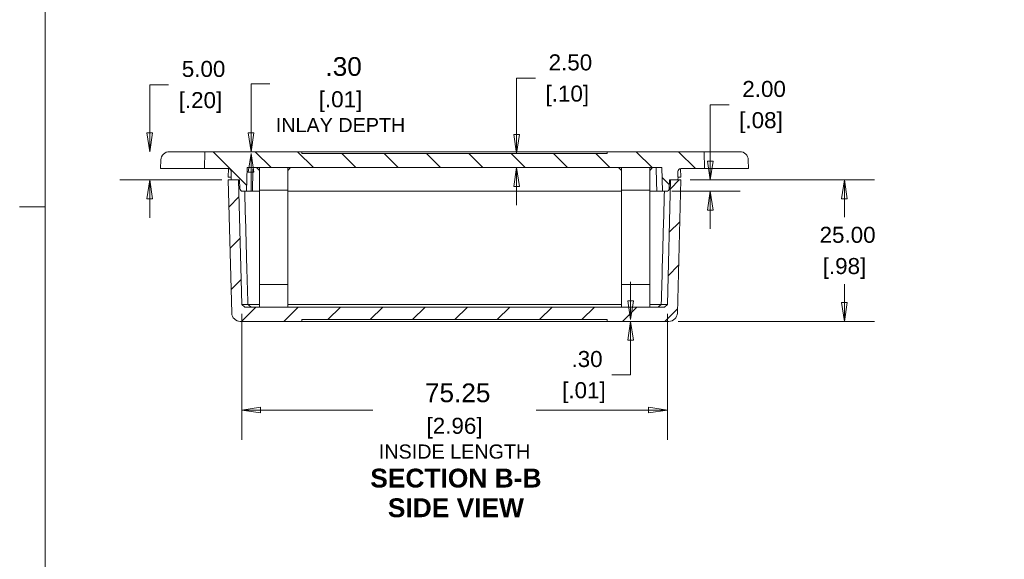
# Model space of a CAD drawing. Header units: millimetres. Extents: x 8 to 457, y 8 to 352.
# Tile 2 of 6: x 8 to 182, y 118 to 213. Entities that reach past the tile are written whole.
import ezdxf

# ---------------------------------------------------------------- set-up
doc = ezdxf.new("R2010")
doc.units = ezdxf.units.MM
doc.header["$LTSCALE"] = 1.666667
for name, color, linetype, lineweight in [('Dimension (ANSI)', 7, 'Continuous', 9), ('Hatch (ANSI)', 7, 'Continuous', 9), ('Sketch Geometry (ANSI)', 7, 'Continuous', 9), ('Symbol (ANSI)', 7, 'Continuous', 9), ('Visible (ANSI)', 7, 'Continuous', 9)]:
    doc.layers.add(name, color=color, linetype=linetype, lineweight=lineweight)
doc.styles.add('Label Text (ANSI)', font='arialbd.ttf')
doc.styles.add('Note Text (ANSI)', font='arial.ttf')
doc.dimstyles.new('Default - mm_inch (ANSI)', dxfattribs={"dimscale": 1.666667, "dimtxt": 1.7, "dimasz": 2, "dimexe": 3.175, "dimexo": 1, "dimgap": 0.8, "dimtad": 0, "dimtih": 1, "dimtoh": 1, "dimrnd": 1e-08, "dimzin": 4, "dimdsep": 46, "dimtxsty": 'Note Text (ANSI)', "dimblk": 'Filled-1', "dimcen": 0.09, "dimdle": 10, "dimclrd": 256, "dimclre": 256, "dimclrt": 256, "dimadec": 1, "dimazin": 0, "dimtfac": 1.176471, "dimtofl": 0, "dimtmove": 0, "dimatfit": 3, "dimfxl": 0, "dimtolj": 1, "dimtzin": 0, "dimlwd": -1, "dimlwe": -1, "dimarcsym": 0})

# ---------------------------------------------------------------- blocks, each defined once
blk = doc.blocks.new('Borders Default Border')
at = {"layer": 'Sketch Geometry (ANSI)'}
blk.add_line((7.62, 107.95), (4.9, 107.95), dxfattribs=at)
at = {"layer": 'Sketch Geometry (ANSI)', "flags": 128}
blk.add_lwpolyline([(7.62, 7.62), (7.62, 208.28), (271.78, 208.28), (271.78, 7.62), (7.62, 7.62)], dxfattribs=at)
blk = doc.blocks.new('Filled-1')
at = {"color": 0}
for p, q in [((0, 0), (-1, 0.15)), ((-1, 0.15), (-1, -0.15)), ((-1, 0), (0, 0)), ((-1, -0.15), (0, 0))]:
    blk.add_line(p, q, dxfattribs=at)
at = {"color": 0, "flags": 128}
blk.add_lwpolyline([(-1, -0.15), (0, 0), (-1, 0.15), (-1, -0.15)], dxfattribs=at)
at = {"color": 0}
blk.add_solid([(-1, -0.15), (0, 0), (-1, 0.15), (-1, -0.15)], dxfattribs=at)
blk = doc.blocks.new('*D12')
at = {"layer": 'Defpoints', "color": 0, "transparency": 16777216}
for p in [(49.08, 189.35), (58.05, 189.65), (58.05, 189.35)]:
    blk.add_point(p, dxfattribs=at)
at = {"layer": 'Dimension (ANSI)', "transparency": 16777216}
for p, q in [((49.08, 192.98), (49.08, 201.67)), ((49.08, 201.67), (52.41, 201.67)), ((49.08, 186.02), (49.08, 182.68))]:
    blk.add_line(p, q, dxfattribs=at)
at = {"layer": 'Dimension (ANSI)', "transparency": 16777216, "xscale": 3.333333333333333, "yscale": 3.333333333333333, "zscale": 3.333333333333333}
for p, rotation in [((49.08, 189.65), 270), ((49.08, 189.35), 90)]:
    blk.add_blockref('Filled-1', p, dxfattribs=dict(at, rotation=rotation))
at = {"layer": 'Dimension (ANSI)', "transparency": 16777216, "char_height": 2.8333, "attachment_point": 5, "style": 'Note Text (ANSI)'}
for s, insert in [('\\A1; \\fArial|b0|i0;\\H3.3121;.30', (64.89, 204.69)), ('\\A1;[.01]{\\P\\fArial|b0|i0;\\H2.5000;INLAY DEPTH}', (64.89, 196.72))]:
    blk.add_mtext(s, dxfattribs=dict(at, insert=insert))
blk = doc.blocks.new('*D14')
at = {"layer": 'Defpoints', "color": 0, "transparency": 16777216}
for p in [(125.05, 184.65), (121.82, 182.65), (130.24, 182.65)]:
    blk.add_point(p, dxfattribs=at)
at = {"layer": 'Dimension (ANSI)', "transparency": 16777216}
for p, q in [((130.24, 187.98), (130.24, 197.94)), ((130.24, 197.94), (133.58, 197.94)), ((126.72, 184.65), (135.54, 184.65)), ((123.48, 182.65), (135.54, 182.65)), ((130.24, 179.32), (130.24, 175.98))]:
    blk.add_line(p, q, dxfattribs=at)
at = {"layer": 'Dimension (ANSI)', "transparency": 16777216, "xscale": 3.333333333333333, "yscale": 3.333333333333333, "zscale": 3.333333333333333}
for p, rotation in [((130.24, 184.65), 270), ((130.24, 182.65), 90)]:
    blk.add_blockref('Filled-1', p, dxfattribs=dict(at, rotation=rotation))
at = {"layer": 'Dimension (ANSI)', "transparency": 16777216, "char_height": 2.833, "attachment_point": 5, "style": 'Note Text (ANSI)'}
for s, insert in [('\\A1; 2.00', (139.22, 200.72)), ('\\A1;[.08]', (139.22, 194.79))]:
    blk.add_mtext(s, dxfattribs=dict(at, insert=insert))
blk = doc.blocks.new('*D15')
at = {"layer": 'Defpoints', "color": 0, "transparency": 16777216}
for p in [(125.05, 184.65), (122.94, 159.65), (153.98, 159.65)]:
    blk.add_point(p, dxfattribs=at)
at = {"layer": 'Dimension (ANSI)', "transparency": 16777216}
for p, q in [((126.72, 184.65), (159.28, 184.65)), ((153.98, 181.32), (153.98, 178.08)), ((153.98, 162.98), (153.98, 166.22)), ((124.6, 159.65), (159.28, 159.65))]:
    blk.add_line(p, q, dxfattribs=at)
at = {"layer": 'Dimension (ANSI)', "transparency": 16777216, "xscale": 3.333333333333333, "yscale": 3.333333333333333, "zscale": 3.333333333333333}
for p, rotation in [((153.98, 184.65), 90), ((153.98, 159.65), 270)]:
    blk.add_blockref('Filled-1', p, dxfattribs=dict(at, rotation=rotation))
at = {"layer": 'Dimension (ANSI)', "transparency": 16777216, "char_height": 2.833, "attachment_point": 5, "style": 'Note Text (ANSI)'}
for s, insert in [('\\A1; 25.00', (153.98, 174.93)), ('\\A1;[.98]', (153.98, 169))]:
    blk.add_mtext(s, dxfattribs=dict(at, insert=insert))
blk = doc.blocks.new('*D16')
at = {"layer": 'Defpoints', "color": 0, "transparency": 16777216}
for p in [(31.16, 189.65), (40.92, 189.65), (45.56, 184.65)]:
    blk.add_point(p, dxfattribs=at)
at = {"layer": 'Dimension (ANSI)', "transparency": 16777216}
for p, q in [((31.16, 192.98), (31.16, 201.48)), ((31.16, 201.48), (34.49, 201.48)), ((43.9, 184.65), (25.87, 184.65)), ((31.16, 181.32), (31.16, 177.98))]:
    blk.add_line(p, q, dxfattribs=at)
at = {"layer": 'Dimension (ANSI)', "transparency": 16777216, "xscale": 3.333333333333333, "yscale": 3.333333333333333, "zscale": 3.333333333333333}
for p, rotation in [((31.16, 189.65), 270), ((31.16, 184.65), 90)]:
    blk.add_blockref('Filled-1', p, dxfattribs=dict(at, rotation=rotation))
at = {"layer": 'Dimension (ANSI)', "transparency": 16777216, "char_height": 2.833, "attachment_point": 5, "style": 'Note Text (ANSI)'}
for s, insert in [('\\A1; 5.00', (40.13, 204.26)), ('\\A1;[.20]', (40.13, 198.34))]:
    blk.add_mtext(s, dxfattribs=dict(at, insert=insert))
blk = doc.blocks.new('*D24')
at = {"layer": 'Defpoints', "color": 0, "transparency": 16777216}
for p in [(112.05, 159.95), (112.05, 159.65), (116.17, 159.95)]:
    blk.add_point(p, dxfattribs=at)
at = {"layer": 'Dimension (ANSI)', "transparency": 16777216}
for p, q in [((116.17, 163.28), (116.17, 166.62)), ((116.17, 156.32), (116.17, 150.19)), ((116.17, 150.19), (112.84, 150.19))]:
    blk.add_line(p, q, dxfattribs=at)
at = {"layer": 'Dimension (ANSI)', "transparency": 16777216, "xscale": 3.333333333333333, "yscale": 3.333333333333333, "zscale": 3.333333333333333}
for p, rotation in [((116.17, 159.95), 270), ((116.17, 159.65), 90)]:
    blk.add_blockref('Filled-1', p, dxfattribs=dict(at, rotation=rotation))
at = {"layer": 'Dimension (ANSI)', "transparency": 16777216, "char_height": 2.833, "attachment_point": 5, "style": 'Note Text (ANSI)'}
for s, insert in [('\\A1; .30', (107.92, 152.97)), ('\\A1;[.01]', (107.92, 147.04))]:
    blk.add_mtext(s, dxfattribs=dict(at, insert=insert))
blk = doc.blocks.new('*D25')
at = {"layer": 'Defpoints', "color": 0, "transparency": 16777216}
for p in [(47.43, 162.65), (122.67, 162.65), (47.43, 143.96)]:
    blk.add_point(p, dxfattribs=at)
at = {"layer": 'Dimension (ANSI)', "transparency": 16777216}
for p, q in [((47.43, 160.98), (47.43, 138.67)), ((122.67, 160.98), (122.67, 138.67)), ((50.76, 143.96), (70.63, 143.96)), ((119.34, 143.96), (99.47, 143.96))]:
    blk.add_line(p, q, dxfattribs=at)
at = {"layer": 'Dimension (ANSI)', "transparency": 16777216, "xscale": 3.333333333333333, "yscale": 3.333333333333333, "zscale": 3.333333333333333, "rotation": 180}
blk.add_blockref('Filled-1', (47.43, 143.96), dxfattribs=at)
at = {"layer": 'Dimension (ANSI)', "transparency": 16777216, "xscale": 3.333333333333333, "yscale": 3.333333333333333, "zscale": 3.333333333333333}
blk.add_blockref('Filled-1', (122.67, 143.96), dxfattribs=at)
at = {"layer": 'Dimension (ANSI)', "transparency": 16777216, "char_height": 2.8333, "attachment_point": 5, "style": 'Note Text (ANSI)'}
for s, insert in [('\\A1; \\fArial|b0|i0;\\H3.3121;75.25', (85.05, 146.99)), ('\\A1;[2.96]{\\P\\fArial|b0|i0;\\H2.5000;INSIDE LENGTH}', (85.05, 138.97))]:
    blk.add_mtext(s, dxfattribs=dict(at, insert=insert))
blk = doc.blocks.new('*D38')
at = {"layer": 'Defpoints', "color": 0, "transparency": 16777216}
for p in [(104.98, 189.35), (96.01, 186.85), (104.98, 186.85)]:
    blk.add_point(p, dxfattribs=at)
at = {"layer": 'Dimension (ANSI)', "transparency": 16777216}
for p, q in [((96.01, 192.68), (96.01, 202.64)), ((96.01, 202.64), (99.34, 202.64)), ((96.01, 183.52), (96.01, 180.18))]:
    blk.add_line(p, q, dxfattribs=at)
at = {"layer": 'Dimension (ANSI)', "transparency": 16777216, "xscale": 3.333333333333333, "yscale": 3.333333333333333, "zscale": 3.333333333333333}
for p, rotation in [((96.01, 189.35), 270), ((96.01, 186.85), 90)]:
    blk.add_blockref('Filled-1', p, dxfattribs=dict(at, rotation=rotation))
at = {"layer": 'Dimension (ANSI)', "transparency": 16777216, "char_height": 2.833, "attachment_point": 5, "style": 'Note Text (ANSI)'}
for s, insert in [('\\A1; 2.50', (104.98, 205.42)), ('\\A1;[.10]', (104.98, 199.49))]:
    blk.add_mtext(s, dxfattribs=dict(at, insert=insert))

msp = doc.modelspace()

# ---------------------------------------------------------------- hatches: boundary and pattern name
at = {"layer": 'Hatch (ANSI)'}
h = msp.add_hatch(dxfattribs=at)
h.set_pattern_fill('ANSI31', color=256, scale=42.333333, angle=90.00021, style=0)
h.set_pattern_definition([(135.0002, (0, 0), (-3.74176, -3.74179), [])])
edge = h.paths.add_edge_path()
edge.add_line((112.0517, 189.3498), (58.0517, 189.3498))
edge.add_line((58.0517, 189.3498), (58.0517, 189.6498))
edge.add_line((58.0517, 189.6498), (40.9195, 189.6498))
edge.add_line((40.9195, 189.6498), (40.841, 186.6498))
edge.add_line((40.841, 186.6498), (45.0648, 186.6498))
edge.add_ellipse((45.0648, 186.1498), major_axis=(0, 0.5), ratio=1, start_angle=270, end_angle=360, ccw=False)
edge.add_line((45.5648, 186.1498), (45.5648, 185.1498))
edge.add_line((45.5648, 185.1498), (45.5517, 185.1498))
edge.add_line((45.5517, 185.1498), (45.5648, 184.6498))
edge.add_line((45.5648, 184.6498), (46.8523, 184.6498))
edge.add_line((46.8523, 184.6498), (47.0517, 184.6498))
edge.add_line((47.0517, 184.6498), (47.0913, 183.1368))
edge.add_ellipse((47.5912, 183.1498), major_axis=(-0.4998, -0.0131), ratio=1, start_angle=0, end_angle=88.5)
edge.add_line((47.5912, 182.6498), (48.2874, 182.6498))
edge.add_line((48.2874, 182.6498), (48.3974, 186.8498))
edge.add_line((48.3974, 186.8498), (121.7061, 186.8498))
edge.add_line((121.7061, 186.8498), (121.816, 182.6498))
edge.add_line((121.816, 182.6498), (122.5123, 182.6498))
edge.add_ellipse((122.5123, 183.1498), major_axis=(0, -0.5), ratio=1, start_angle=0, end_angle=88.5)
edge.add_line((123.0121, 183.1368), (123.0517, 184.6498))
edge.add_line((123.0517, 184.6498), (123.2511, 184.6498))
edge.add_line((123.2511, 184.6498), (124.5386, 184.6498))
edge.add_line((124.5386, 184.6498), (124.5517, 185.1498))
edge.add_line((124.5517, 185.1498), (124.5386, 185.1498))
edge.add_line((124.5386, 185.1498), (124.5386, 186.1498))
edge.add_ellipse((125.0386, 186.1498), major_axis=(-0.5, 0), ratio=1, start_angle=270, end_angle=360, ccw=False)
edge.add_line((125.0386, 186.6498), (129.2624, 186.6498))
edge.add_line((129.2624, 186.6498), (129.1839, 189.6498))
edge.add_line((129.1839, 189.6498), (112.0517, 189.6498))
edge.add_line((112.0517, 189.6498), (112.0517, 189.3498))
h = msp.add_hatch(dxfattribs=at)
h.set_pattern_fill('ANSI31', color=256, scale=42.333333, style=0)
h.set_pattern_definition([(45, (0, 0), (-3.74177, 3.74177), [])])
edge = h.paths.add_edge_path()
edge.add_line((112.0517, 159.6498), (122.9358, 159.6498))
edge.add_ellipse((122.9358, 161.1498), major_axis=(0, -1.5), ratio=1, start_angle=0, end_angle=88.5)
edge.add_line((124.4353, 161.1106), (125.0517, 184.6498))
edge.add_line((125.0517, 184.6498), (124.5386, 184.6498))
edge.add_line((124.5386, 184.6498), (123.2511, 184.6498))
edge.add_line((123.2511, 184.6498), (122.675, 162.6497))
edge.add_line((122.675, 162.6497), (122.1483, 162.1498))
edge.add_line((122.1483, 162.1498), (47.9551, 162.1498))
edge.add_line((47.9551, 162.1498), (47.4284, 162.6497))
edge.add_line((47.4284, 162.6497), (46.8523, 184.6498))
edge.add_line((46.8523, 184.6498), (45.5648, 184.6498))
edge.add_line((45.5648, 184.6498), (45.0517, 184.6498))
edge.add_line((45.0517, 184.6498), (45.6681, 161.1106))
edge.add_ellipse((47.1676, 161.1498), major_axis=(-1.4995, -0.0393), ratio=1, start_angle=0, end_angle=88.5)
edge.add_line((47.1676, 159.6498), (58.0517, 159.6498))
edge.add_line((58.0517, 159.6498), (58.0517, 159.9498))
edge.add_line((58.0517, 159.9498), (112.0517, 159.9498))
edge.add_line((112.0517, 159.9498), (112.0517, 159.6498))

# ---------------------------------------------------------------- linework, layer by layer
at = {"layer": 'Visible (ANSI)'}
for p, q in [((33.1313, 188.1891), (33.091, 186.6498)), ((34.6308, 189.6498), (39.0517, 189.6498)), ((39.0517, 189.6498), (40.9195, 189.6498)), ((40.9195, 189.6498), (40.841, 186.6498)), ((58.0517, 189.6498), (40.9195, 189.6498)), ((58.0517, 189.3498), (58.0517, 189.6498)), ((112.0517, 189.6498), (58.0517, 189.6498)), ((112.0517, 189.3498), (58.0517, 189.3498)), ((129.1839, 189.6498), (112.0517, 189.6498)), ((112.0517, 189.6498), (112.0517, 189.3498)), ((129.2624, 186.6498), (129.1839, 189.6498)), ((129.1839, 189.6498), (131.0517, 189.6498)), ((131.0517, 189.6498), (135.4726, 189.6498)), ((136.9721, 188.1891), (137.0124, 186.6498)), ((39.0517, 186.6498), (33.091, 186.6498)), ((40.841, 186.6498), (39.0517, 186.6498)), ((40.841, 186.6498), (45.0648, 186.6498)), ((45.0517, 185.1498), (45.091, 186.6492)), ((48.2874, 182.6498), (48.3974, 186.8498)), ((48.3974, 186.8498), (121.7061, 186.8498)), ((50.5517, 186.3498), (50.0517, 186.8498)), ((50.5517, 186.8498), (50.5517, 182.8498)), ((55.5517, 186.3498), (56.0517, 186.8498)), ((55.5517, 186.8498), (55.5517, 182.8498)), ((114.5517, 186.3498), (114.0517, 186.8498)), ((114.5517, 186.8498), (114.5517, 182.8498)), ((119.5517, 186.3498), (120.0517, 186.8498)), ((119.5517, 186.8498), (119.5517, 182.8498)), ((121.7061, 186.8498), (121.816, 182.6498)), ((125.0125, 186.6492), (125.0517, 185.1498)), ((125.0386, 186.6498), (129.2624, 186.6498)), ((131.0517, 186.6498), (129.2624, 186.6498)), ((137.0124, 186.6498), (131.0517, 186.6498)), ((45.0517, 185.1498), (45.5517, 185.1498)), ((46.8523, 184.6498), (45.0517, 184.6498)), ((45.0517, 184.6498), (45.6681, 161.1106)), ((45.5648, 185.1498), (45.5517, 185.1498)), ((45.5517, 185.1498), (45.5648, 184.6498)), ((45.5648, 186.1498), (45.5648, 185.1498)), ((45.5648, 184.6498), (47.0517, 184.6498)), ((47.4284, 162.6497), (46.8523, 184.6498)), ((47.0517, 184.6498), (47.0913, 183.1368)), ((123.2511, 184.6498), (122.675, 162.6497)), ((123.0121, 183.1368), (123.0517, 184.6498)), ((123.0517, 184.6498), (124.5386, 184.6498)), ((125.0517, 184.6498), (123.2511, 184.6498)), ((124.4353, 161.1106), (125.0517, 184.6498)), ((124.5386, 185.1498), (124.5386, 186.1498)), ((124.5386, 184.6498), (124.5517, 185.1498)), ((124.5517, 185.1498), (124.5386, 185.1498)), ((124.5517, 185.1498), (125.0517, 185.1498)), ((50.5517, 182.8498), (55.5517, 182.8498)), ((50.5517, 166.1498), (50.5517, 182.8498)), ((55.5517, 166.1498), (55.5517, 182.8498)), ((114.5517, 182.8498), (119.5517, 182.8498)), ((114.5517, 166.1498), (114.5517, 182.8498)), ((119.5517, 166.1498), (119.5517, 182.8498)), ((47.5912, 182.6498), (48.2874, 182.6498)), ((48.2874, 182.6498), (48.7228, 182.6498)), ((48.7228, 182.6498), (49.3083, 182.6498)), ((49.3083, 182.6498), (50.5517, 182.6498)), ((55.5517, 182.6498), (114.5517, 182.6498)), ((119.5517, 182.6498), (120.7951, 182.6498)), ((120.7951, 182.6498), (121.3807, 182.6498)), ((121.3807, 182.6498), (121.816, 182.6498)), ((121.816, 182.6498), (122.5123, 182.6498)), ((55.5517, 166.1498), (50.5517, 166.1498)), ((50.5517, 162.1498), (50.5517, 166.1498)), ((55.5517, 162.1498), (55.5517, 166.1498)), ((119.5517, 166.1498), (114.5517, 166.1498)), ((114.5517, 162.1498), (114.5517, 166.1498)), ((119.5517, 162.1498), (119.5517, 166.1498)), ((47.9551, 162.1498), (47.4284, 162.6497)), ((47.4284, 162.6497), (48.5162, 162.6497)), ((122.1483, 162.1498), (47.9551, 162.1498)), ((50.5517, 162.6497), (48.5162, 162.6497)), ((55.5517, 162.6497), (114.5517, 162.6497)), ((121.5872, 162.6497), (119.5517, 162.6497)), ((121.5872, 162.6497), (122.675, 162.6497)), ((122.675, 162.6497), (122.1483, 162.1498)), ((47.1676, 159.6498), (58.0517, 159.6498)), ((58.0517, 159.6498), (58.0517, 159.9498)), ((58.0517, 159.9498), (112.0517, 159.9498)), ((58.0517, 159.6498), (112.0517, 159.6498)), ((112.0517, 159.9498), (112.0517, 159.6498)), ((112.0517, 159.6498), (122.9358, 159.6498))]:
    msp.add_line(p, q, dxfattribs=at)
for centre, radius, start, end in [((34.6308, 188.1498), 1.5, 90, 178.5), ((135.4726, 188.1498), 1.5, 1.5, 90), ((45.0648, 186.1498), 0.5, 0, 90), ((125.0386, 186.1498), 0.5, 90, 180), ((47.5912, 183.1498), 0.5, 181.5, 270), ((122.5123, 183.1498), 0.5, 270, 358.5), ((47.1676, 161.1498), 1.5, 181.5, 270), ((122.9358, 161.1498), 1.5, 270, 358.5)]:
    msp.add_arc(centre, radius, start, end, dxfattribs=at)
for points in [[(49.4225, 186.8498), (49.3844, 185.4498), (49.3463, 184.0498), (49.3083, 182.6498)], [(120.7951, 182.6498), (120.7571, 184.0498), (120.719, 185.4498), (120.6809, 186.8498)], [(48.5162, 162.6497), (48.7076, 162.4822), (48.9006, 162.3155), (49.0953, 162.1498)], [(121.5872, 162.6497), (121.3958, 162.4822), (121.2029, 162.3155), (121.0081, 162.1498)]]:
    msp.add_open_spline(points, degree=3, dxfattribs=at)
for points in [[(48.5162, 162.6497), (48.4429, 165.2316), (48.3699, 167.8135), (48.2973, 170.3954), (48.1824, 174.4802), (48.0683, 178.565), (47.9549, 182.6498)], [(121.5872, 162.6497), (121.6605, 165.2316), (121.7335, 167.8135), (121.8061, 170.3954), (121.9211, 174.4802), (122.0351, 178.565), (122.1485, 182.6498)]]:
    msp.add_open_spline(points, degree=3, knots=[0.0012003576, 0.0012003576, 0.0012003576, 0.0012003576, 0.0089494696, 0.0089494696, 0.0089494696, 0.0212092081, 0.0212092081, 0.0212092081, 0.0212092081], dxfattribs=at)

# ---------------------------------------------------------------- block references
at = {"xscale": 1.666666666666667, "yscale": 1.666666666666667, "zscale": 1.666666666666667}
msp.add_blockref('Borders Default Border', (0, 0), dxfattribs=at)

# ---------------------------------------------------------------- texts
at = {"layer": 'Symbol (ANSI)', "attachment_point": 7, "style": 'Label Text (ANSI)'}
for s, insert, char_height in [('SECTION B-B', (70.1534, 130.2196), 3.333333), ('SIDE VIEW', (73.2568, 124.9739), 3.33333)]:
    msp.add_mtext(s, dxfattribs=dict(at, insert=insert, char_height=char_height))

# ---------------------------------------------------------------- dimensions: what is measured, and where the dimension line sits
at = {"layer": 'Dimension (ANSI)'}
for base, p1, p2, angle, text, override, picture, middle in [((49.0811, 189.3498), (58.0517, 189.6498), (58.0517, 189.3498), 90, ' \\fArial|b0|i0;\\H3.3121;<>\\X[.01]{\\P\\fArial|b0|i0;\\H2.5000;INLAY DEPTH}', {"dimgap": 0.8, "dimdec": 2, "dimpost": '\\X', "dimse1": 1, "dimse2": 1, "dimtol": 0, "dimlim": 0, "dimtp": 0, "dimtm": 0, "dimtdec": 2, "dimatfit": 1}, '*D12', (64.8946, 201.6673)), ((96.0085, 186.8498), (104.9822, 189.3498), (104.9822, 186.8498), 90, ' <>\\X[.10]', {"dimgap": 0.8, "dimdec": 2, "dimpost": '\\X', "dimse1": 1, "dimse2": 1, "dimtol": 0, "dimlim": 0, "dimtp": 0, "dimtm": 0, "dimtdec": 2, "dimatfit": 1}, '*D38', (104.9822, 202.6371)), ((31.1572, 189.6498), (45.5648, 184.6498), (40.9195, 189.6498), 90, ' <>\\X[.20]', {"dimgap": 0.8, "dimdec": 2, "dimpost": '\\X', "dimse2": 1, "dimtol": 0, "dimlim": 0, "dimtp": 0, "dimtm": 0, "dimtdec": 2, "dimatfit": 1}, '*D16', (40.1309, 201.4848)), ((130.2437, 182.6498), (125.0517, 184.6498), (121.816, 182.6498), 90, ' <>\\X[.08]', {"dimgap": 0.8, "dimdec": 2, "dimpost": '\\X', "dimtol": 0, "dimlim": 0, "dimtp": 0, "dimtm": 0, "dimtdec": 2, "dimatfit": 1}, '*D14', (139.2173, 197.9371)), ((153.9844, 159.6498), (125.0517, 184.6498), (122.9358, 159.6498), 90, ' <>\\X[.98]', {"dimgap": 0.8, "dimdec": 2, "dimpost": '\\X', "dimtol": 0, "dimlim": 0, "dimtp": 0, "dimtm": 0, "dimtdec": 2, "dimatfit": 1}, '*D15', (153.9844, 172.1498)), ((116.1729, 159.9498), (112.0517, 159.6498), (112.0517, 159.9498), 90, ' <>\\X[.01]', {"dimgap": 0.8, "dimdec": 2, "dimpost": '\\X', "dimse1": 1, "dimse2": 1, "dimtol": 0, "dimlim": 0, "dimtp": 0, "dimtm": 0, "dimtdec": 2, "dimatfit": 1}, '*D24', (107.9182, 150.1877)), ((47.4284, 143.9639), (122.675, 162.6497), (47.4284, 162.6497), 180, ' \\fArial|b0|i0;\\H3.3121;<>\\X[2.96]{\\P\\fArial|b0|i0;\\H2.5000;INSIDE LENGTH}', {"dimgap": 0.8, "dimtih": 0, "dimtoh": 0, "dimdec": 2, "dimpost": '\\X', "dimtol": 0, "dimlim": 0, "dimtp": 0, "dimtm": 0, "dimtdec": 2, "dimatfit": 1}, '*D25', (85.0517, 143.9639))]:
    dim = msp.add_linear_dim(base=base, p1=p1, p2=p2, angle=angle, text=text, dimstyle='Default - mm_inch (ANSI)', override=override, dxfattribs=at)
    dim.commit()
    dim.dimension.update_dxf_attribs({"geometry": picture, "text_midpoint": middle, "dimtype": 160})

doc.saveas('drawing.dxf')
